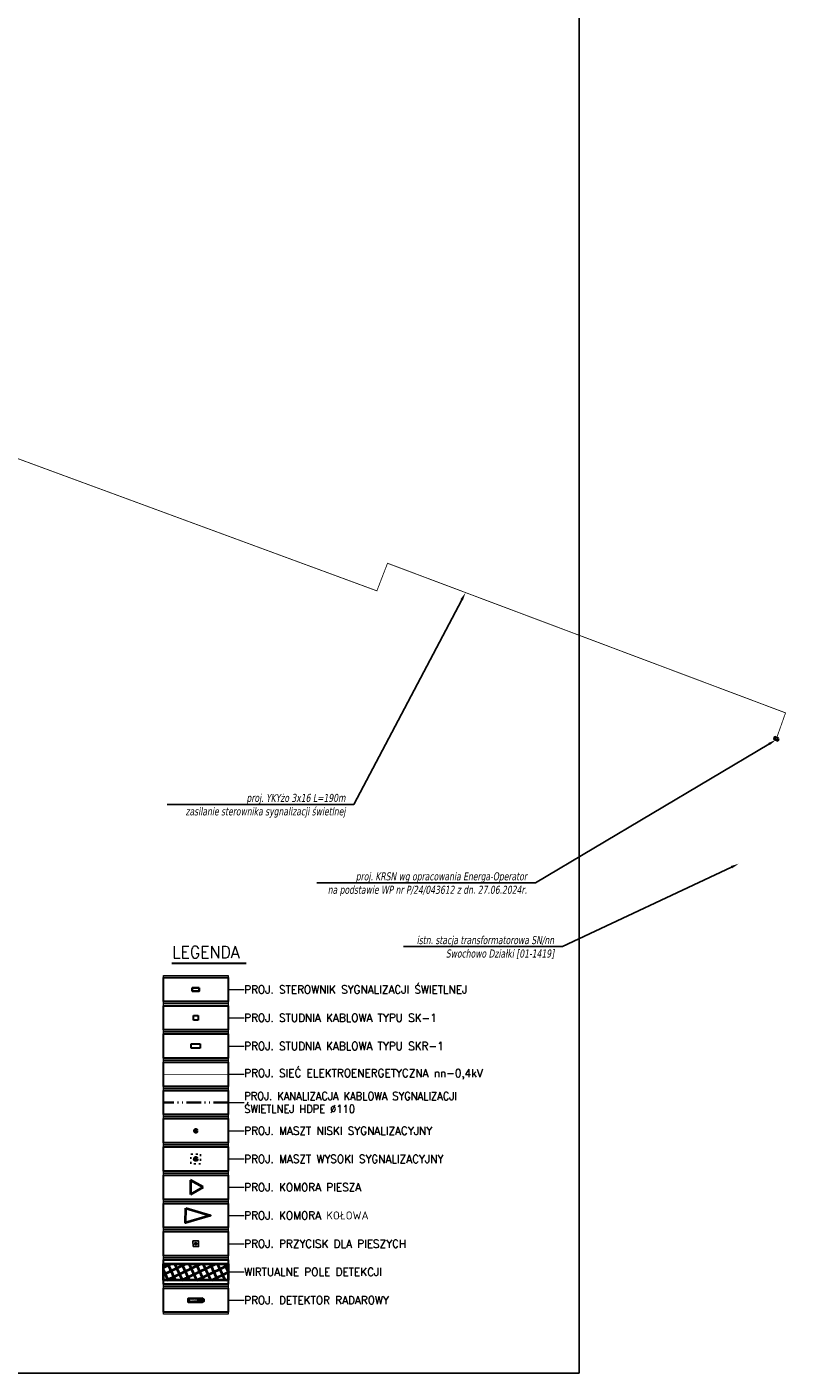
# Model space of a CAD drawing. Header units: metres. Extents: x 6439154 to 6439390, y 6043171 to 6043468.
# Tile 2 of 2: x 6439296 to 6439390, y 6043171 to 6043338. Entities that reach past the tile are written whole.
import ezdxf
from ezdxf import colors
from ezdxf.entities.mleader import LeaderData, LeaderLine
from ezdxf.math import Vec2, Vec3

# ---------------------------------------------------------------- set-up
doc = ezdxf.new("R2010")
doc.units = ezdxf.units.M
for name, pattern in [('ACAD_ISO03W100', [30, 12, -18]), ('ACAD_ISO12W100', [21, 12, -3, 0, -3, 0, -3]), ('DASHED', [19.05, 12.7, -6.35]), ('kreska_kropka', [5, 2.5, -1.25, 0, -1.25])]:
    doc.linetypes.add(name, pattern=pattern)
for name, color, linetype in [('!Proj_przyciski_PMTRAFFIC', 94, 'Continuous'), ('1E-Linia kablowa', 1, 'DASHED'), ('1E-Opis', 6, 'Continuous')]:
    doc.layers.add(name, color=color, linetype=linetype)
for name, color, linetype, lineweight in [('!proj_syg_PMTRAFFIC', 6, 'Continuous', 40), ('!Proj_wirtualna_detekcja_PMTRAFFIC', 190, 'Continuous', 40), ('1S-Kanalizacja kablowa sygnalizacja', 1, 'ACAD_ISO12W100', 35), ('1S-Studnia SK-1', 1, 'kreska_kropka', 30), ('1S-Studnia SKR-1', 1, 'kreska_kropka', 30), ('1S-Szafa LWT', 1, 'Continuous', 35), ('Legenda', 7, 'Continuous', 30), ('Legenda_opis', 7, 'Continuous', 20), ('S_maszty proj.', 5, 'Continuous', 40)]:
    doc.layers.add(name, color=color, linetype=linetype, lineweight=lineweight)
doc.layers.add('niedrukowalna', color=181, linetype='Continuous', lineweight=5, plot=False)
doc.styles.add('Legenda', font='romans.shx', dxfattribs={"width": 0.95, "height": 1})
doc.styles.add('Romand', font='romand.shx', dxfattribs={"width": 0.8, "oblique": 10})
doc.styles.get("Standard").update_dxf_attribs({"font": 'arial.ttf'})
picture_1 = doc.add_image_def('image1.jpg', size_in_pixel=(4963, 7017))

# ---------------------------------------------------------------- blocks, each defined once
blk = doc.blocks.new('LEGENDA')
at = {"color": 0, "linetype": 'ByBlock', "lineweight": -2}
blk.add_lwpolyline([(-8, -0.25), (0, -0.25), (0, -3.25), (-8, -3.25)], close=True, dxfattribs=at)
at = {"layer": 'niedrukowalna'}
blk.add_line((0, -1.75), (2, -1.75), dxfattribs=at)
blk.add_lwpolyline([(-8, 0), (0, 0), (0, -3.5), (-8, -3.5)], close=True, dxfattribs=at)
blk = doc.blocks.new('A$C04B4504A')
for p, q in [((0, 0), (-1.31, -2.24)), ((1.28, -2.26), (0, 0)), ((-1.31, -2.24), (1.28, -2.26))]:
    blk.add_line(p, q)
blk = doc.blocks.new('s-5')
at = {"ltscale": 0.01, "xscale": 0.75, "yscale": 0.7500000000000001, "zscale": 0.7499999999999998, "rotation": 0.5525733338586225}
blk.add_blockref('A$C04B4504A', (3.33, 6.2), dxfattribs=at)
blk = doc.blocks.new('E0D0178')
blk.add_lwpolyline([(-0.055, -0.201), (0, 0), (0.062, -0.201), (-0.055, -0.201)])
blk = doc.blocks.new('A$C63C93035')
blk.add_lwpolyline([(2.02, 3.3), (1.86, 3.4), (0, 0.41), (0.66, 0), (2.52, 2.99), (2.37, 3.09), (2.54, 3.36), (2.19, 3.58), (2.02, 3.3), (1.79, 2.93, 0.337937), (1.88, 1.96, 2.217311)], format="xyb")
at = {"insert": (0.26, 0.6), "char_height": 0.5, "width": 0.68, "attachment_point": 1, "rotation": 59.5176}
blk.add_mtext('{\\fArial Narrow|b0|i0|c238|p0;kamera}', dxfattribs=at)
blk = doc.blocks.new('1CF00330')
blk.add_hatch(color=256).paths.add_polyline_path([(-0.026, 0.05, 1), (0.023, 0.102, 1)])
blk.add_lwpolyline([(-0.004, 0.152), (-0.078, 0.074), (0, 0), (0.074, 0.078)], close=True)

msp = doc.modelspace()

# ---------------------------------------------------------------- hatches: boundary and pattern name
at = {"layer": '!Proj_wirtualna_detekcja_PMTRAFFIC'}
h = msp.add_hatch(dxfattribs=at)
h.set_pattern_fill('ANSI37', color=256, scale=0.25, angle=70.4611, style=0)
h.set_pattern_definition([(115.461098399, (10753498.6924, -1662161.9503), (-0.71665891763, -0.34123167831), []), (205.461098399, (10753498.6924, -1662161.9503), (0.34123167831, -0.71665891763), [])])
h.paths.add_polyline_path([(6439313, 6043184.75), (6439313, 6043182.75), (6439321, 6043182.75), (6439321, 6043184.75)])

# ---------------------------------------------------------------- linework, layer by layer
msp.add_lwpolyline([(6439313, 6043184.75), (6439321, 6043184.75), (6439321, 6043182.75), (6439313, 6043182.75)], close=True, dxfattribs=at)
at = {"layer": '1E-Linia kablowa', "ltscale": 0.1, "const_width": 0.1}
for points in [[(6439252.18, 6043301.09), (6439258.35, 6043300.12), (6439266.42, 6043297.93), (6439273.73, 6043296.39), (6439273.57, 6043292.42), (6439339.44, 6043268.16), (6439340.76, 6043271.58), (6439390.08, 6043253.04), (6439388.99, 6043249.96)], [(6439321, 6043208.25), (6439313, 6043208.25)]]:
    msp.add_lwpolyline(points, dxfattribs=at)
at = {"layer": '1S-Kanalizacja kablowa sygnalizacja', "ltscale": 0.15}
msp.add_lwpolyline([(6439321, 6043204.75), (6439313, 6043204.75)], dxfattribs=at)
at = {"layer": '1S-Studnia SK-1'}
msp.add_lwpolyline([(6439316.7, 6043215.55), (6439317.3, 6043215.55), (6439317.3, 6043214.95), (6439316.7, 6043214.95), (6439316.7, 6043215.55)], dxfattribs=at)
at = {"layer": '1S-Studnia SKR-1'}
msp.add_lwpolyline([(6439316.44, 6043211.47), (6439316.44, 6043212.03), (6439317.56, 6043212.03), (6439317.56, 6043211.47)], close=True, dxfattribs=at)
at = {"layer": '1S-Szafa LWT', "color": 8}
msp.add_lwpolyline([(6439389.22, 6043249.87), (6439388.75, 6043250.05), (6439388.65, 6043249.77), (6439389.12, 6043249.59)], close=True, dxfattribs=at)
at = {"layer": '1S-Szafa LWT'}
msp.add_lwpolyline([(6439317.42, 6043218.95), (6439316.57, 6043218.95), (6439316.57, 6043218.55), (6439317.42, 6043218.55)], close=True, dxfattribs=at)
at = {"layer": 'Legenda_opis', "lineweight": 30, "ltscale": 0.3}
msp.add_line((6439314.03, 6043222), (6439323.23, 6043222), dxfattribs=at)
at = {"layer": 'S_maszty proj.', "color": 6, "linetype": 'ACAD_ISO03W100', "lineweight": 25, "ltscale": 0.02}
msp.add_lwpolyline([(6439316.4, 6043197.15), (6439316.4, 6043198.35), (6439317.6, 6043198.35), (6439317.6, 6043197.15)], close=True, dxfattribs=at)
at = {"layer": 'S_maszty proj.', "color": 6, "lineweight": 60}
for centre in [(6439317, 6043201.25), (6439317, 6043197.75)]:
    msp.add_circle(centre, 0.125, dxfattribs=at)

# ---------------------------------------------------------------- block references
at = {"layer": '!Proj_przyciski_PMTRAFFIC', "xscale": 6.468000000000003, "yscale": 6.467999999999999, "zscale": 6.467999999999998, "rotation": 133.5897357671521}
msp.add_blockref('1CF00330', (6439317.35, 6043187.6), dxfattribs=at)
at = {"layer": '!proj_syg_PMTRAFFIC'}
for name, p, xscale, yscale, zscale, rotation in [('s-5', (6439321.88, 6043196.75), 0.9239999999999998, 0.9240000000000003, 0.9239999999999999, 149.8115068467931), ('E0D0178', (6439318.83, 6043190.75), 15.40000000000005, 15.4, 15.4, 268.9273438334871)]:
    msp.add_blockref(name, p, dxfattribs=dict(at, xscale=xscale, yscale=yscale, zscale=zscale, rotation=rotation))
at = {"layer": '!Proj_wirtualna_detekcja_PMTRAFFIC', "xscale": 0.5, "yscale": 0.5, "zscale": 0.5, "rotation": 301.9288746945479}
msp.add_blockref('A$C63C93035', (6439315.89, 6043180.33), dxfattribs=at)
at = {"layer": 'Legenda'}
for p in [(6439321, 6043220.5), (6439321, 6043217), (6439321, 6043213.5), (6439321, 6043210), (6439321, 6043206.5), (6439321, 6043203), (6439321, 6043199.5), (6439321, 6043196), (6439321, 6043192.5), (6439321, 6043189), (6439321, 6043185.5), (6439321, 6043182)]:
    msp.add_blockref('LEGENDA', p, dxfattribs=at)

# ---------------------------------------------------------------- texts
at = {"layer": 'Legenda_opis', "lineweight": 30, "insert": (6439314.07, 6043222.64), "char_height": 1.5, "width": 11.6237, "attachment_point": 7, "line_spacing_factor": 0.96, "style": 'Legenda'}
msp.add_mtext('LEGENDA ', dxfattribs=at)
at = {"layer": 'Legenda_opis', "char_height": 1, "attachment_point": 4, "line_spacing_factor": 0.96, "style": 'Legenda'}
for s, insert, width in [('PROJ. STEROWNIK SYGNALIZACJI ŚWIETLNEJ', (6439323, 6043218.75), 73.1089), ('PROJ. STUDNIA KABLOWA TYPU SK-1', (6439323, 6043215.25), 53.1009), ('PROJ. STUDNIA KABLOWA TYPU SKR-1', (6439323, 6043211.75), 53.1009), ('PROJ. SIEĆ ELEKTROENERGETYCZNA nn-0,4kV', (6439323, 6043208.25), 53.1009), ('{\\W0.9;PROJ. KANALIZACJA KABLOWA SYGNALIZACJI \\PŚWIETLNEJ HDPE %%C110}', (6439323, 6043204.75), 53.1009), ('PROJ. MASZT NISKI SYGNALIZACYJNY', (6439323, 6043201.25), 53.1009), ('PROJ. MASZT WYSOKI SYGNALIZACYJNY', (6439323, 6043197.75), 53.1009), ('PROJ. KOMORA PIESZA', (6439323, 6043194.25), 53.1009), ('PROJ. KOMORA KOŁOWA', (6439323, 6043190.75), 53.1009), ('PROJ. PRZYCISK DLA PIESZYCH', (6439323, 6043187.25), 53.1009), ('WIRTUALNE POLE DETEKCJI', (6439323, 6043183.75), 53.1009), ('PROJ. DETEKTOR RADAROWY', (6439323, 6043180.25), 53.1009)]:
    msp.add_mtext(s, dxfattribs=dict(at, insert=insert, width=width))

# ---------------------------------------------------------------- pictures from other files: only their frames are drawn
at = {"color": 7, "true_color": 0xffffff}
image = msp.add_image(picture_1, insert=(6439154.41, 6043171.22), size_in_units=(210.09, 297.04), rotation=0.0013, dxfattribs=at)
image.dxf.flags = 7

# ---------------------------------------------------------------- leaders
at = {"layer": '1E-Opis'}
ml = msp.add_multileader_mtext('Standard', dxfattribs=at)
ml.set_content('{\\fTahoma|b0|i0|c238|p34;proj. YKYżo 3x16 L=190m\\Pzasilanie sterownika sygnalizacji świetlnej}', color=256, style='Romand')
ml.set_leader_properties()
ml.build(insert=Vec2(0, 0))
ml.multileader.update_dxf_attribs({"text_left_attachment_type": 6, "text_right_attachment_type": 6, "dogleg_length": 1, "arrow_head_size": 1})
ctx = ml.context
ctx.base_point, ctx.char_height, ctx.arrow_head_size, ctx.landing_gap_size, ctx.plane_origin = Vec3(6439315.3, 6043241.69), 1, 1, 0.05, Vec3(6436444.77, 6044315.38)
ctx.left_attachment, ctx.right_attachment, ctx.text_align_type = 6, 6, 2
notes = []
notes.append((ctx, [(1, (1, 1, 0), (6439336.6, 6043241.69), (-1, 0), 1, [(0, [(6439350.43, 6043267.95), (6439336.6, 6043241.69)], 0, [])])]))
ctx.mtext.insert, ctx.mtext.width, ctx.mtext.defined_height, ctx.mtext.alignment, ctx.mtext.flow_direction = Vec3(6439335.55, 6043243), 38.2767, 112.35, 3, 5
ml = msp.add_multileader_mtext('Standard', dxfattribs=at)
ml.set_content('{\\fTahoma|b0|i0|c238|p34;proj. KRSN wg opracowania Energa-Operator\\Pna podstawie WP nr P/24/043612 z dn. 27.06.2024r.}', color=256, style='Romand')
ml.set_leader_properties()
ml.build(insert=Vec2(0, 0))
ml.multileader.update_dxf_attribs({"text_left_attachment_type": 6, "text_right_attachment_type": 6, "dogleg_length": 1, "arrow_head_size": 1})
ctx = ml.context
ctx.base_point, ctx.char_height, ctx.arrow_head_size, ctx.landing_gap_size, ctx.plane_origin = Vec3(6439332.35, 6043231.98), 1, 1, 0.05, Vec3(6436467.26, 6044305.67)
ctx.left_attachment, ctx.right_attachment, ctx.text_align_type = 6, 6, 2
notes.append((ctx, [(1, (1, 1, 0), (6439359.09, 6043231.98), (-1, 0), 1, [(0, [(6439388.88, 6043249.68), (6439359.09, 6043231.98)], 0, [])])]))
ctx.mtext.insert, ctx.mtext.width, ctx.mtext.defined_height, ctx.mtext.alignment, ctx.mtext.flow_direction = Vec3(6439358.04, 6043233.28), 38.2767, 112.35, 3, 5
ml = msp.add_multileader_mtext('Standard', dxfattribs=at)
ml.set_content('{\\fTahoma|b0|i0|c238|p34;istn. stacja transformatorowa SN/nn\\PSwochowo Działki [01-1419]}', color=256, style='Romand')
ml.set_leader_properties()
ml.build(insert=Vec2(0, 0))
ml.multileader.update_dxf_attribs({"text_left_attachment_type": 6, "text_right_attachment_type": 6, "dogleg_length": 1, "arrow_head_size": 1})
ctx = ml.context
ctx.base_point, ctx.char_height, ctx.arrow_head_size, ctx.landing_gap_size, ctx.plane_origin = Vec3(6439343.68, 6043224.07), 1, 1, 0.05, Vec3(6436470.62, 6044297.76)
ctx.left_attachment, ctx.right_attachment, ctx.text_align_type = 6, 6, 2
notes.append((ctx, [(1, (1, 1, 0), (6439362.45, 6043224.07), (-1, 0), 1, [(0, [(6439384.28, 6043234.34), (6439362.45, 6043224.07)], 0, [])])]))
ctx.mtext.insert, ctx.mtext.width, ctx.mtext.defined_height, ctx.mtext.alignment, ctx.mtext.flow_direction = Vec3(6439361.4, 6043225.38), 38.2767, 112.35, 3, 5
for ctx, leaders in notes:
    for number, flags, end, landing, length, lines in leaders:
        leader = LeaderData()
        leader.index, (leader.has_last_leader_line, leader.has_dogleg_vector, leader.attachment_direction) = number, flags
        leader.last_leader_point, leader.dogleg_vector, leader.dogleg_length = Vec3(end), Vec3(landing), length
        for number, points, colour, breaks in lines:
            line = LeaderLine()
            line.index, line.vertices, line.color, line.breaks = number, Vec3.list(points), colors.encode_raw_color(colour), breaks
            leader.lines.append(line)
        ctx.leaders.append(leader)

doc.saveas('drawing.dxf')
